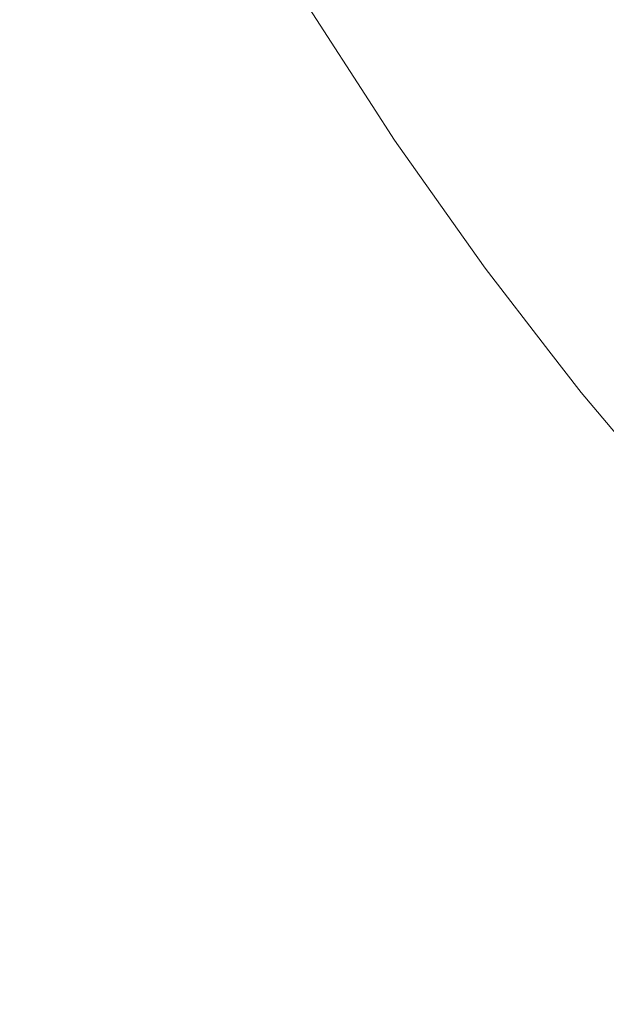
# Model space of a CAD drawing. Header units: centimetres. Extents: x -26 to 27.3, y -23.4 to -21.6.
# Tile 70 of 206: x -8.0766 to -8.0449, y -23.0186 to -22.9654. Entities that reach past the tile are written whole.
import ezdxf

# ---------------------------------------------------------------- set-up
doc = ezdxf.new("R2010")
doc.units = ezdxf.units.CM
doc.header["$LTSCALE"] = 2.54
doc.layers.add('Lucido design-1', color=7, linetype='Continuous')

# ---------------------------------------------------------------- blocks, each defined once
blk = doc.blocks.new('Gruppo-4-1')
at = {"color": 7, "linetype": 'Continuous', "lineweight": 9}
blk.add_3dface([(-25.890647, -21.659888, -9.381992), (-25.890647, -23.259888, -9.381992), (27.209353, -23.259888, -9.381992), (27.209353, -21.659888, -9.381992)], dxfattribs=at)
for points, invisible_edges in [([(-8.063003, -22.966012, -10.103802), (-8.067351, -22.958601, -10.103802), (-8.066656, -22.958213, -10.099868), (-8.062324, -22.965594, -10.099868)], 15), ([(-8.062324, -22.965594, -10.099868), (-8.066656, -22.958213, -10.099868), (-8.0661, -22.957902, -10.095911), (-8.061782, -22.96526, -10.095911)], 15), ([(-8.063816, -22.966512, -10.107705), (-8.068185, -22.959067, -10.107705), (-8.067351, -22.958601, -10.103802), (-8.063003, -22.966012, -10.103802)], 15), ([(-8.047927, -22.966191, -9.838064), (-8.052297, -22.95942, -9.838064), (-8.050691, -22.958431, -9.834401), (-8.046365, -22.965135, -9.834401)], 15), ([(-8.064763, -22.967096, -10.111572), (-8.069157, -22.959609, -10.111572), (-8.068185, -22.959067, -10.107705), (-8.063816, -22.966512, -10.107705)], 15), ([(-8.065844, -22.967761, -10.115395), (-8.070264, -22.960228, -10.115395), (-8.069157, -22.959609, -10.111572), (-8.064763, -22.967096, -10.111572)], 15), ([(-8.049362, -22.967161, -9.841798), (-8.053772, -22.960328, -9.841798), (-8.052297, -22.95942, -9.838064), (-8.047927, -22.966191, -9.838064)], 15), ([(-8.067056, -22.968507, -10.119168), (-8.071507, -22.960922, -10.119168), (-8.070264, -22.960228, -10.115395), (-8.065844, -22.967761, -10.115395)], 15), ([(-8.050667, -22.968043, -9.845597), (-8.055113, -22.961154, -9.845597), (-8.053772, -22.960328, -9.841798), (-8.049362, -22.967161, -9.841798)], 15), ([(-8.068398, -22.969334, -10.122885), (-8.072883, -22.961691, -10.122885), (-8.071507, -22.960922, -10.119168), (-8.067056, -22.968507, -10.119168)], 15), ([(-8.051841, -22.968836, -9.849455), (-8.056319, -22.961897, -9.849455), (-8.055113, -22.961154, -9.845597), (-8.050667, -22.968043, -9.845597)], 15), ([(-8.069869, -22.970239, -10.12654), (-8.074391, -22.962534, -10.12654), (-8.072883, -22.961691, -10.122885), (-8.068398, -22.969334, -10.122885)], 15), ([(-8.052881, -22.969539, -9.853363), (-8.057389, -22.962555, -9.853363), (-8.056319, -22.961897, -9.849455), (-8.051841, -22.968836, -9.849455)], 15), ([(-8.071466, -22.971223, -10.130126), (-8.076029, -22.963448, -10.130126), (-8.074391, -22.962534, -10.12654), (-8.069869, -22.970239, -10.12654)], 15), ([(-8.053787, -22.970152, -9.857317), (-8.05832, -22.963128, -9.857317), (-8.057389, -22.962555, -9.853363), (-8.052881, -22.969539, -9.853363)], 15), ([(-8.073188, -22.972283, -10.133636), (-8.077793, -22.964434, -10.133636), (-8.076029, -22.963448, -10.130126), (-8.071466, -22.971223, -10.130126)], 15), ([(-8.054557, -22.970672, -9.861308), (-8.059112, -22.963616, -9.861308), (-8.05832, -22.963128, -9.857317), (-8.053787, -22.970152, -9.857317)], 15), ([(-8.055687, -22.971436, -9.869378), (-8.060273, -22.964331, -9.869378), (-8.059763, -22.964017, -9.865331), (-8.055191, -22.9711, -9.865331)], 15), ([(-8.055191, -22.9711, -9.865331), (-8.059763, -22.964017, -9.865331), (-8.059112, -22.963616, -9.861308), (-8.054557, -22.970672, -9.861308)], 15), ([(-8.041758, -22.971649, -9.834401), (-8.046365, -22.965135, -9.834401), (-8.044678, -22.963994, -9.830815), (-8.04012, -22.970438, -9.830815)], 15), ([(-8.07503, -22.973417, -10.137065), (-8.079683, -22.96549, -10.137065), (-8.077793, -22.964434, -10.133636), (-8.073188, -22.972283, -10.133636)], 15), ([(-8.056266, -22.971827, -9.877517), (-8.060868, -22.964697, -9.877517), (-8.060641, -22.964557, -9.873442), (-8.056046, -22.971678, -9.873442)], 15), ([(-8.056046, -22.971678, -9.873442), (-8.060641, -22.964557, -9.873442), (-8.060273, -22.964331, -9.869378), (-8.055687, -22.971436, -9.869378)], 15), ([(-8.057155, -22.972428, -10.095911), (-8.061782, -22.96526, -10.095911), (-8.061375, -22.965009, -10.091937), (-8.05676, -22.972161, -10.091937)], 15), ([(-8.05676, -22.972161, -10.091937), (-8.061375, -22.965009, -10.091937), (-8.061104, -22.964843, -10.087952), (-8.056496, -22.971983, -10.087952)], 15), ([(-8.056496, -22.971983, -10.087952), (-8.061104, -22.964843, -10.087952), (-8.060969, -22.96476, -10.083964), (-8.056365, -22.971894, -10.083964)], 15), ([(-8.056365, -22.971894, -10.083964), (-8.060969, -22.96476, -10.083964), (-8.060953, -22.964749, -10.081992), (-8.057553, -22.970017, -10.081992)], 11), ([(-8.060953, -22.964749, -9.881992), (-8.057553, -22.970017, -9.881992), (-8.057553, -22.970017, -10.081992), (-8.060953, -22.964749, -10.081992)], 10), ([(-8.057553, -22.970017, -9.881992), (-8.060953, -22.964749, -9.881992), (-8.060952, -22.964749, -9.881447), (-8.056348, -22.971882, -9.881447)], 14), ([(-8.056348, -22.971882, -9.881447), (-8.060952, -22.964749, -9.881447), (-8.060868, -22.964697, -9.877517), (-8.056266, -22.971827, -9.877517)], 15), ([(-8.043274, -22.97277, -9.838064), (-8.047927, -22.966191, -9.838064), (-8.046365, -22.965135, -9.834401), (-8.041758, -22.971649, -9.834401)], 15), ([(-8.076992, -22.974625, -10.140407), (-8.081694, -22.966613, -10.140407), (-8.079683, -22.96549, -10.137065), (-8.07503, -22.973417, -10.137065)], 15), ([(-8.058343, -22.973231, -10.103802), (-8.063003, -22.966012, -10.103802), (-8.062324, -22.965594, -10.099868), (-8.057684, -22.972785, -10.099868)], 15), ([(-8.057684, -22.972785, -10.099868), (-8.062324, -22.965594, -10.099868), (-8.061782, -22.96526, -10.095911), (-8.057155, -22.972428, -10.095911)], 15), ([(-8.059135, -22.973766, -10.107705), (-8.063816, -22.966512, -10.107705), (-8.063003, -22.966012, -10.103802), (-8.058343, -22.973231, -10.103802)], 15), ([(-8.044666, -22.9738, -9.841798), (-8.049362, -22.967161, -9.841798), (-8.047927, -22.966191, -9.838064), (-8.043274, -22.97277, -9.838064)], 15), ([(-8.060057, -22.974389, -10.111572), (-8.064763, -22.967096, -10.111572), (-8.063816, -22.966512, -10.107705), (-8.059135, -22.973766, -10.107705)], 15), ([(-8.061108, -22.975099, -10.115395), (-8.065844, -22.967761, -10.115395), (-8.064763, -22.967096, -10.111572), (-8.060057, -22.974389, -10.111572)], 15), ([(-8.045933, -22.974737, -9.845597), (-8.050667, -22.968043, -9.845597), (-8.049362, -22.967161, -9.841798), (-8.044666, -22.9738, -9.841798)], 15), ([(-8.062287, -22.975897, -10.119168), (-8.067056, -22.968507, -10.119168), (-8.065844, -22.967761, -10.115395), (-8.061108, -22.975099, -10.115395)], 15), ([(-8.047072, -22.975579, -9.849455), (-8.051841, -22.968836, -9.849455), (-8.050667, -22.968043, -9.845597), (-8.045933, -22.974737, -9.845597)], 15), ([(-8.063593, -22.976779, -10.122885), (-8.068398, -22.969334, -10.122885), (-8.067056, -22.968507, -10.119168), (-8.062287, -22.975897, -10.119168)], 15), ([(-8.048081, -22.976326, -9.853363), (-8.052881, -22.969539, -9.853363), (-8.051841, -22.968836, -9.849455), (-8.047072, -22.975579, -9.849455)], 15), ([(-8.065024, -22.977746, -10.12654), (-8.069869, -22.970239, -10.12654), (-8.068398, -22.969334, -10.122885), (-8.063593, -22.976779, -10.122885)], 15), ([(-8.04896, -22.976976, -9.857317), (-8.053787, -22.970152, -9.857317), (-8.052881, -22.969539, -9.853363), (-8.048081, -22.976326, -9.853363)], 15), ([(-8.066578, -22.978797, -10.130126), (-8.071466, -22.971223, -10.130126), (-8.069869, -22.970239, -10.12654), (-8.065024, -22.977746, -10.12654)], 15), ([(-8.057553, -22.970017, -10.081992), (-8.056349, -22.971883, -10.081992), (-8.056365, -22.971894, -10.083964)], 10), ([(-8.056349, -22.971883, -10.081992), (-8.057553, -22.970017, -10.081992), (-8.057553, -22.970017, -9.881992), (-8.056349, -22.971883, -9.881992)], 10), ([(-8.056348, -22.971882, -9.881447), (-8.056349, -22.971883, -9.881992), (-8.057553, -22.970017, -9.881992)], 9), ([(-8.049708, -22.977529, -9.861308), (-8.054557, -22.970672, -9.861308), (-8.053787, -22.970152, -9.857317), (-8.04896, -22.976976, -9.857317)], 15), ([(-8.050323, -22.977984, -9.865331), (-8.055191, -22.9711, -9.865331), (-8.054557, -22.970672, -9.861308), (-8.049708, -22.977529, -9.861308)], 15), ([(-8.068253, -22.979929, -10.133636), (-8.073188, -22.972283, -10.133636), (-8.071466, -22.971223, -10.130126), (-8.066578, -22.978797, -10.130126)], 15), ([(-8.051152, -22.978597, -9.873442), (-8.056046, -22.971678, -9.873442), (-8.055687, -22.971436, -9.869378), (-8.050804, -22.97834, -9.869378)], 15), ([(-8.050804, -22.97834, -9.869378), (-8.055687, -22.971436, -9.869378), (-8.055191, -22.9711, -9.865331), (-8.050323, -22.977984, -9.865331)], 15), ([(-8.051845, -22.979109, -10.091937), (-8.05676, -22.972161, -10.091937), (-8.056496, -22.971983, -10.087952), (-8.051589, -22.97892, -10.087952)], 15), ([(-8.051589, -22.97892, -10.087952), (-8.056496, -22.971983, -10.087952), (-8.056365, -22.971894, -10.083964), (-8.051462, -22.978826, -10.083964)], 15), ([(-8.051462, -22.978826, -10.083964), (-8.056365, -22.971894, -10.083964), (-8.056349, -22.971883, -10.081992), (-8.052944, -22.976697, -10.081992)], 11), ([(-8.052944, -22.976697, -9.881992), (-8.056349, -22.971883, -9.881992), (-8.056348, -22.971882, -9.881447), (-8.051445, -22.978814, -9.881447)], 14), ([(-8.056349, -22.971883, -9.881992), (-8.052944, -22.976697, -9.881992), (-8.052944, -22.976697, -10.081992), (-8.056349, -22.971883, -10.081992)], 10), ([(-8.051445, -22.978814, -9.881447), (-8.056348, -22.971882, -9.881447), (-8.056266, -22.971827, -9.877517), (-8.051366, -22.978755, -9.877517)], 15), ([(-8.051366, -22.978755, -9.877517), (-8.056266, -22.971827, -9.877517), (-8.056046, -22.971678, -9.873442), (-8.051152, -22.978597, -9.873442)], 15), ([(-8.070046, -22.981141, -10.137065), (-8.07503, -22.973417, -10.137065), (-8.073188, -22.972283, -10.133636), (-8.068253, -22.979929, -10.133636)], 15), ([(-8.052742, -22.979772, -10.099868), (-8.057684, -22.972785, -10.099868), (-8.057155, -22.972428, -10.095911), (-8.052229, -22.979393, -10.095911)], 15), ([(-8.052229, -22.979393, -10.095911), (-8.057155, -22.972428, -10.095911), (-8.05676, -22.972161, -10.091937), (-8.051845, -22.979109, -10.091937)], 15), ([(-8.053382, -22.980246, -10.103802), (-8.058343, -22.973231, -10.103802), (-8.057684, -22.972785, -10.099868), (-8.052742, -22.979772, -10.099868)], 15), ([(-8.071955, -22.982431, -10.140407), (-8.076992, -22.974625, -10.140407), (-8.07503, -22.973417, -10.137065), (-8.070046, -22.981141, -10.137065)], 15), ([(-8.05415, -22.980814, -10.107705), (-8.059135, -22.973766, -10.107705), (-8.058343, -22.973231, -10.103802), (-8.053382, -22.980246, -10.103802)], 15), ([(-8.055044, -22.981476, -10.111572), (-8.060057, -22.974389, -10.111572), (-8.059135, -22.973766, -10.107705), (-8.05415, -22.980814, -10.107705)], 15), ([(-8.040918, -22.981224, -9.845597), (-8.045933, -22.974737, -9.845597), (-8.044666, -22.9738, -9.841798), (-8.039693, -22.980234, -9.841798)], 15), ([(-8.074007, -22.983818, -10.143704), (-8.079102, -22.975924, -10.143704), (-8.076992, -22.974625, -10.140407), (-8.071955, -22.982431, -10.140407)], 15), ([(-8.056064, -22.98223, -10.115395), (-8.061108, -22.975099, -10.115395), (-8.060057, -22.974389, -10.111572), (-8.055044, -22.981476, -10.111572)], 15), ([(-8.042021, -22.982114, -9.849455), (-8.047072, -22.975579, -9.849455), (-8.045933, -22.974737, -9.845597), (-8.040918, -22.981224, -9.845597)], 15), ([(-8.057209, -22.983077, -10.119168), (-8.062287, -22.975897, -10.119168), (-8.061108, -22.975099, -10.115395), (-8.056064, -22.98223, -10.115395)], 15), ([(-8.042998, -22.982903, -9.853363), (-8.048081, -22.976326, -9.853363), (-8.047072, -22.975579, -9.849455), (-8.042021, -22.982114, -9.849455)], 15), ([(-8.07614, -22.98526, -10.146853), (-8.081294, -22.977274, -10.146853), (-8.079102, -22.975924, -10.143704), (-8.074007, -22.983818, -10.143704)], 15), ([(-8.058476, -22.984014, -10.122885), (-8.063593, -22.976779, -10.122885), (-8.062287, -22.975897, -10.119168), (-8.057209, -22.983077, -10.119168)], 15), ([(-8.043848, -22.98359, -9.857317), (-8.04896, -22.976976, -9.857317), (-8.048081, -22.976326, -9.853363), (-8.042998, -22.982903, -9.853363)], 15), ([(-8.059865, -22.985041, -10.12654), (-8.065024, -22.977746, -10.12654), (-8.063593, -22.976779, -10.122885), (-8.058476, -22.984014, -10.122885)], 15), ([(-8.052944, -22.976697, -10.081992), (-8.051446, -22.978815, -10.081992), (-8.051462, -22.978826, -10.083964)], 10), ([(-8.051446, -22.978815, -10.081992), (-8.052944, -22.976697, -10.081992), (-8.052944, -22.976697, -9.881992), (-8.051446, -22.978815, -9.881992)], 10), ([(-8.051445, -22.978814, -9.881447), (-8.051446, -22.978815, -9.881992), (-8.052944, -22.976697, -9.881992)], 9), ([(-8.07838, -22.986773, -10.149897), (-8.083596, -22.978691, -10.149897), (-8.081294, -22.977274, -10.146853), (-8.07614, -22.98526, -10.146853)], 15), ([(-8.044572, -22.984174, -9.861308), (-8.049708, -22.977529, -9.861308), (-8.04896, -22.976976, -9.857317), (-8.043848, -22.98359, -9.857317)], 15), ([(-8.061373, -22.986156, -10.130126), (-8.066578, -22.978797, -10.130126), (-8.065024, -22.977746, -10.12654), (-8.059865, -22.985041, -10.12654)], 15), ([(-8.045167, -22.984654, -9.865331), (-8.050323, -22.977984, -9.865331), (-8.049708, -22.977529, -9.861308), (-8.044572, -22.984174, -9.861308)], 15), ([(-8.045969, -22.985302, -9.873442), (-8.051152, -22.978597, -9.873442), (-8.050804, -22.97834, -9.869378), (-8.045633, -22.98503, -9.869378)], 15), ([(-8.045633, -22.98503, -9.869378), (-8.050804, -22.97834, -9.869378), (-8.050323, -22.977984, -9.865331), (-8.045167, -22.984654, -9.865331)], 15), ([(-8.062998, -22.987358, -10.133636), (-8.068253, -22.979929, -10.133636), (-8.066578, -22.978797, -10.130126), (-8.061373, -22.986156, -10.130126)], 15), ([(-8.04664, -22.985843, -10.091937), (-8.051845, -22.979109, -10.091937), (-8.051589, -22.97892, -10.087952), (-8.046392, -22.985644, -10.087952)], 15), ([(-8.046392, -22.985644, -10.087952), (-8.051589, -22.97892, -10.087952), (-8.051462, -22.978826, -10.083964), (-8.046269, -22.985544, -10.083964)], 15), ([(-8.046269, -22.985544, -10.083964), (-8.051462, -22.978826, -10.083964), (-8.051446, -22.978815, -10.081992), (-8.047989, -22.983287, -10.081992)], 11), ([(-8.047989, -22.983287, -9.881992), (-8.051446, -22.978815, -9.881992), (-8.051445, -22.978814, -9.881447), (-8.046253, -22.985531, -9.881447)], 14), ([(-8.051446, -22.978815, -9.881992), (-8.047989, -22.983287, -9.881992), (-8.047989, -22.983287, -10.081992), (-8.051446, -22.978815, -10.081992)], 10), ([(-8.046253, -22.985531, -9.881447), (-8.051445, -22.978814, -9.881447), (-8.051366, -22.978755, -9.877517), (-8.046176, -22.985469, -9.877517)], 15), ([(-8.046176, -22.985469, -9.877517), (-8.051366, -22.978755, -9.877517), (-8.051152, -22.978597, -9.873442), (-8.045969, -22.985302, -9.873442)], 15), ([(-8.047507, -22.986544, -10.099868), (-8.052742, -22.979772, -10.099868), (-8.052229, -22.979393, -10.095911), (-8.047012, -22.986144, -10.095911)], 15), ([(-8.047012, -22.986144, -10.095911), (-8.052229, -22.979393, -10.095911), (-8.051845, -22.979109, -10.091937), (-8.04664, -22.985843, -10.091937)], 15), ([(-8.064738, -22.988645, -10.137065), (-8.070046, -22.981141, -10.137065), (-8.068253, -22.979929, -10.133636), (-8.062998, -22.987358, -10.133636)], 15), ([(-8.048127, -22.987044, -10.103802), (-8.053382, -22.980246, -10.103802), (-8.052742, -22.979772, -10.099868), (-8.047507, -22.986544, -10.099868)], 15), ([(-8.04887, -22.987644, -10.107705), (-8.05415, -22.980814, -10.107705), (-8.053382, -22.980246, -10.103802), (-8.048127, -22.987044, -10.103802)], 15), ([(-8.06659, -22.990015, -10.140407), (-8.071955, -22.982431, -10.140407), (-8.070046, -22.981141, -10.137065), (-8.064738, -22.988645, -10.137065)], 15), ([(-8.049736, -22.988343, -10.111572), (-8.055044, -22.981476, -10.111572), (-8.05415, -22.980814, -10.107705), (-8.04887, -22.987644, -10.107705)], 15), ([(-8.050723, -22.98914, -10.115395), (-8.056064, -22.98223, -10.115395), (-8.055044, -22.981476, -10.111572), (-8.049736, -22.988343, -10.111572)], 15), ([(-8.068582, -22.991488, -10.143704), (-8.074007, -22.983818, -10.143704), (-8.071955, -22.982431, -10.140407), (-8.06659, -22.990015, -10.140407)], 15), ([(-8.051831, -22.990035, -10.119168), (-8.057209, -22.983077, -10.119168), (-8.056064, -22.98223, -10.115395), (-8.050723, -22.98914, -10.115395)], 15), ([(-8.053057, -22.991025, -10.122885), (-8.058476, -22.984014, -10.122885), (-8.057209, -22.983077, -10.119168), (-8.051831, -22.990035, -10.119168)], 15), ([(-8.047989, -22.983287, -10.081992), (-8.046254, -22.985532, -10.081992), (-8.046269, -22.985544, -10.083964)], 10), ([(-8.046254, -22.985532, -10.081992), (-8.047989, -22.983287, -10.081992), (-8.047989, -22.983287, -9.881992), (-8.046254, -22.985532, -9.881992)], 10), ([(-8.046253, -22.985531, -9.881447), (-8.046254, -22.985532, -9.881992), (-8.047989, -22.983287, -9.881992)], 9), ([(-8.070652, -22.993019, -10.146853), (-8.07614, -22.98526, -10.146853), (-8.074007, -22.983818, -10.143704), (-8.068582, -22.991488, -10.143704)], 15), ([(-8.054401, -22.99211, -10.12654), (-8.059865, -22.985041, -10.12654), (-8.058476, -22.984014, -10.122885), (-8.053057, -22.991025, -10.122885)], 15), ([(-8.039732, -22.9911, -9.865331), (-8.045167, -22.984654, -9.865331), (-8.044572, -22.984174, -9.861308), (-8.039158, -22.990594, -9.861308)], 15), ([(-8.040182, -22.991495, -9.869378), (-8.045633, -22.98503, -9.869378), (-8.045167, -22.984654, -9.865331), (-8.039732, -22.9911, -9.865331)], 15), ([(-8.072826, -22.994627, -10.149897), (-8.07838, -22.986773, -10.149897), (-8.07614, -22.98526, -10.146853), (-8.070652, -22.993019, -10.146853)], 15), ([(-8.05586, -22.993288, -10.130126), (-8.061373, -22.986156, -10.130126), (-8.059865, -22.985041, -10.12654), (-8.054401, -22.99211, -10.12654)], 15), ([(-8.040706, -22.991957, -9.877517), (-8.046176, -22.985469, -9.877517), (-8.045969, -22.985302, -9.873442), (-8.040507, -22.991781, -9.873442)], 15), ([(-8.040507, -22.991781, -9.873442), (-8.045969, -22.985302, -9.873442), (-8.045633, -22.98503, -9.869378), (-8.040182, -22.991495, -9.869378)], 15), ([(-8.041512, -22.992666, -10.095911), (-8.047012, -22.986144, -10.095911), (-8.04664, -22.985843, -10.091937), (-8.041154, -22.99235, -10.091937)], 15), ([(-8.041154, -22.99235, -10.091937), (-8.04664, -22.985843, -10.091937), (-8.046392, -22.985644, -10.087952), (-8.040915, -22.99214, -10.087952)], 15), ([(-8.040915, -22.99214, -10.087952), (-8.046392, -22.985644, -10.087952), (-8.046269, -22.985544, -10.083964), (-8.040796, -22.992036, -10.083964)], 15), ([(-8.040796, -22.992036, -10.083964), (-8.046269, -22.985544, -10.083964), (-8.046254, -22.985532, -10.081992), (-8.042839, -22.989583, -10.081992)], 11), ([(-8.042839, -22.989583, -9.881992), (-8.046254, -22.985532, -9.881992), (-8.046253, -22.985531, -9.881447), (-8.04078, -22.992022, -9.881447)], 14), ([(-8.046254, -22.985532, -9.881992), (-8.042839, -22.989583, -9.881992), (-8.042839, -22.989583, -10.081992), (-8.046254, -22.985532, -10.081992)], 10), ([(-8.04078, -22.992022, -9.881447), (-8.046253, -22.985531, -9.881447), (-8.046176, -22.985469, -9.877517), (-8.040706, -22.991957, -9.877517)], 15), ([(-8.057433, -22.994558, -10.133636), (-8.062998, -22.987358, -10.133636), (-8.061373, -22.986156, -10.130126), (-8.05586, -22.993288, -10.130126)], 15), ([(-8.041991, -22.993087, -10.099868), (-8.047507, -22.986544, -10.099868), (-8.047012, -22.986144, -10.095911), (-8.041512, -22.992666, -10.095911)], 15), ([(-8.075099, -22.996308, -10.152832), (-8.080723, -22.988357, -10.152832), (-8.07838, -22.986773, -10.149897), (-8.072826, -22.994627, -10.149897)], 15), ([(-8.042589, -22.993613, -10.103802), (-8.048127, -22.987044, -10.103802), (-8.047507, -22.986544, -10.099868), (-8.041991, -22.993087, -10.099868)], 15), ([(-8.059117, -22.995918, -10.137065), (-8.064738, -22.988645, -10.137065), (-8.062998, -22.987358, -10.133636), (-8.057433, -22.994558, -10.133636)], 15), ([(-8.043306, -22.994244, -10.107705), (-8.04887, -22.987644, -10.107705), (-8.048127, -22.987044, -10.103802), (-8.042589, -22.993613, -10.103802)], 15), ([(-8.044141, -22.994979, -10.111572), (-8.049736, -22.988343, -10.111572), (-8.04887, -22.987644, -10.107705), (-8.043306, -22.994244, -10.107705)], 15), ([(-8.077469, -22.998061, -10.155651), (-8.083165, -22.990008, -10.155651), (-8.080723, -22.988357, -10.152832), (-8.075099, -22.996308, -10.152832)], 15), ([(-8.045093, -22.995818, -10.115395), (-8.050723, -22.98914, -10.115395), (-8.049736, -22.988343, -10.111572), (-8.044141, -22.994979, -10.111572)], 15), ([(-8.060909, -22.997365, -10.140407), (-8.06659, -22.990015, -10.140407), (-8.064738, -22.988645, -10.137065), (-8.059117, -22.995918, -10.137065)], 15), ([(-8.046162, -22.996758, -10.119168), (-8.051831, -22.990035, -10.119168), (-8.050723, -22.98914, -10.115395), (-8.045093, -22.995818, -10.115395)], 15), ([(-8.062836, -22.998921, -10.143704), (-8.068582, -22.991488, -10.143704), (-8.06659, -22.990015, -10.140407), (-8.060909, -22.997365, -10.140407)], 15), ([(-8.047345, -22.9978, -10.122885), (-8.053057, -22.991025, -10.122885), (-8.051831, -22.990035, -10.119168), (-8.046162, -22.996758, -10.119168)], 15), ([(-8.048642, -22.998941, -10.12654), (-8.054401, -22.99211, -10.12654), (-8.053057, -22.991025, -10.122885), (-8.047345, -22.9978, -10.122885)], 15), ([(-8.06484, -23.000539, -10.146853), (-8.070652, -22.993019, -10.146853), (-8.068582, -22.991488, -10.143704), (-8.062836, -22.998921, -10.143704)], 15), ([(-8.05005, -23.00018, -10.130126), (-8.05586, -22.993288, -10.130126), (-8.054401, -22.99211, -10.12654), (-8.048642, -22.998941, -10.12654)], 15), ([(-8.066943, -23.002237, -10.149897), (-8.072826, -22.994627, -10.149897), (-8.070652, -22.993019, -10.146853), (-8.06484, -23.000539, -10.146853)], 15), ([(-8.051567, -23.001515, -10.133636), (-8.057433, -22.994558, -10.133636), (-8.05586, -22.993288, -10.130126), (-8.05005, -23.00018, -10.130126)], 15), ([(-8.069143, -23.004014, -10.152832), (-8.075099, -22.996308, -10.152832), (-8.072826, -22.994627, -10.149897), (-8.066943, -23.002237, -10.149897)], 15), ([(-8.053192, -23.002945, -10.137065), (-8.059117, -22.995918, -10.137065), (-8.057433, -22.994558, -10.133636), (-8.051567, -23.001515, -10.133636)], 15), ([(-8.039185, -23.00225, -10.115395), (-8.045093, -22.995818, -10.115395), (-8.044141, -22.994979, -10.111572), (-8.038269, -23.001372, -10.111572)], 15), ([(-8.054921, -23.004467, -10.140407), (-8.060909, -22.997365, -10.140407), (-8.059117, -22.995918, -10.137065), (-8.053192, -23.002945, -10.137065)], 15), ([(-8.040213, -23.003235, -10.119168), (-8.046162, -22.996758, -10.119168), (-8.045093, -22.995818, -10.115395), (-8.039185, -23.00225, -10.115395)], 15), ([(-8.071437, -23.005866, -10.155651), (-8.077469, -22.998061, -10.155651), (-8.075099, -22.996308, -10.152832), (-8.069143, -23.004014, -10.152832)], 15), ([(-8.041351, -23.004326, -10.122885), (-8.047345, -22.9978, -10.122885), (-8.046162, -22.996758, -10.119168), (-8.040213, -23.003235, -10.119168)], 15), ([(-8.056781, -23.006104, -10.143704), (-8.062836, -22.998921, -10.143704), (-8.060909, -22.997365, -10.140407), (-8.054921, -23.004467, -10.140407)], 15), ([(-8.07382, -23.00779, -10.158351), (-8.079932, -22.999883, -10.158351), (-8.077469, -22.998061, -10.155651), (-8.071437, -23.005866, -10.155651)], 15), ([(-8.042598, -23.005521, -10.12654), (-8.048642, -22.998941, -10.12654), (-8.047345, -22.9978, -10.122885), (-8.041351, -23.004326, -10.122885)], 15), ([(-8.058713, -23.007805, -10.146853), (-8.06484, -23.000539, -10.146853), (-8.062836, -22.998921, -10.143704), (-8.056781, -23.006104, -10.143704)], 15), ([(-8.043952, -23.006819, -10.130126), (-8.05005, -23.00018, -10.130126), (-8.048642, -22.998941, -10.12654), (-8.042598, -23.005521, -10.12654)], 15), ([(-8.07629, -23.009784, -10.160926), (-8.082484, -23.00177, -10.160926), (-8.079932, -22.999883, -10.158351), (-8.07382, -23.00779, -10.158351)], 15), ([(-8.045411, -23.008218, -10.133636), (-8.051567, -23.001515, -10.133636), (-8.05005, -23.00018, -10.130126), (-8.043952, -23.006819, -10.130126)], 15), ([(-8.060743, -23.009591, -10.149897), (-8.066943, -23.002237, -10.149897), (-8.06484, -23.000539, -10.146853), (-8.058713, -23.007805, -10.146853)], 15), ([(-8.078841, -23.011844, -10.163371), (-8.085121, -23.00372, -10.163371), (-8.082484, -23.00177, -10.160926), (-8.07629, -23.009784, -10.160926)], 15), ([(-8.046974, -23.009715, -10.137065), (-8.053192, -23.002945, -10.137065), (-8.051567, -23.001515, -10.133636), (-8.045411, -23.008218, -10.133636)], 15), ([(-8.062865, -23.011459, -10.152832), (-8.069143, -23.004014, -10.152832), (-8.066943, -23.002237, -10.149897), (-8.060743, -23.009591, -10.149897)], 15), ([(-8.048637, -23.011309, -10.140407), (-8.054921, -23.004467, -10.140407), (-8.053192, -23.002945, -10.137065), (-8.046974, -23.009715, -10.137065)], 15), ([(-8.065078, -23.013407, -10.155651), (-8.071437, -23.005866, -10.155651), (-8.069143, -23.004014, -10.152832), (-8.062865, -23.011459, -10.152832)], 15), ([(-8.050425, -23.013023, -10.143704), (-8.056781, -23.006104, -10.143704), (-8.054921, -23.004467, -10.140407), (-8.048637, -23.011309, -10.140407)], 15), ([(-8.067378, -23.015431, -10.158351), (-8.07382, -23.00779, -10.158351), (-8.071437, -23.005866, -10.155651), (-8.065078, -23.013407, -10.155651)], 15), ([(-8.052284, -23.014805, -10.146853), (-8.058713, -23.007805, -10.146853), (-8.056781, -23.006104, -10.143704), (-8.050425, -23.013023, -10.143704)], 15), ([(-8.038977, -23.014652, -10.133636), (-8.045411, -23.008218, -10.133636), (-8.043952, -23.006819, -10.130126), (-8.037578, -23.013193, -10.130126)], 15), ([(-8.069761, -23.017528, -10.160926), (-8.07629, -23.009784, -10.160926), (-8.07382, -23.00779, -10.158351), (-8.067378, -23.015431, -10.158351)], 15), ([(-8.054236, -23.016675, -10.149897), (-8.060743, -23.009591, -10.149897), (-8.058713, -23.007805, -10.146853), (-8.052284, -23.014805, -10.146853)], 15), ([(-8.040474, -23.016215, -10.137065), (-8.046974, -23.009715, -10.137065), (-8.045411, -23.008218, -10.133636), (-8.038977, -23.014652, -10.133636)], 15), ([(-8.072223, -23.019695, -10.163371), (-8.078841, -23.011844, -10.163371), (-8.07629, -23.009784, -10.160926), (-8.069761, -23.017528, -10.160926)], 15), ([(-8.056277, -23.018632, -10.152832), (-8.062865, -23.011459, -10.152832), (-8.060743, -23.009591, -10.149897), (-8.054236, -23.016675, -10.149897)], 15), ([(-8.042068, -23.017878, -10.140407), (-8.048637, -23.011309, -10.140407), (-8.046974, -23.009715, -10.137065), (-8.040474, -23.016215, -10.137065)], 15), ([(-8.058406, -23.020672, -10.155651), (-8.065078, -23.013407, -10.155651), (-8.062865, -23.011459, -10.152832), (-8.056277, -23.018632, -10.152832)], 15), ([(-8.043782, -23.019666, -10.143704), (-8.050425, -23.013023, -10.143704), (-8.048637, -23.011309, -10.140407), (-8.042068, -23.017878, -10.140407)], 15), ([(-8.07476, -23.021928, -10.165681), (-8.081471, -23.013968, -10.165681), (-8.078841, -23.011844, -10.163371), (-8.072223, -23.019695, -10.163371)], 15), ([(-8.045564, -23.021525, -10.146853), (-8.052284, -23.014805, -10.146853), (-8.050425, -23.013023, -10.143704), (-8.043782, -23.019666, -10.143704)], 15), ([(-8.060617, -23.022791, -10.158351), (-8.067378, -23.015431, -10.158351), (-8.065078, -23.013407, -10.155651), (-8.058406, -23.020672, -10.155651)], 15), ([(-8.077368, -23.024224, -10.167854), (-8.084175, -23.016151, -10.167854), (-8.081471, -23.013968, -10.165681), (-8.07476, -23.021928, -10.165681)], 15), ([(-8.047434, -23.023477, -10.149897), (-8.054236, -23.016675, -10.149897), (-8.052284, -23.014805, -10.146853), (-8.045564, -23.021525, -10.146853)], 15), ([(-8.062909, -23.024988, -10.160926), (-8.069761, -23.017528, -10.160926), (-8.067378, -23.015431, -10.158351), (-8.060617, -23.022791, -10.158351)], 15), ([(-8.049391, -23.025518, -10.152832), (-8.056277, -23.018632, -10.152832), (-8.054236, -23.016675, -10.149897), (-8.047434, -23.023477, -10.149897)], 15), ([(-8.065277, -23.027257, -10.163371), (-8.072223, -23.019695, -10.163371), (-8.069761, -23.017528, -10.160926), (-8.062909, -23.024988, -10.160926)], 15)]:
    blk.add_3dface(points, dxfattribs=dict(at, invisible_edges=invisible_edges))

msp = doc.modelspace()

# ---------------------------------------------------------------- block references
at = {"layer": 'Lucido design-1', "color": 7}
msp.add_blockref('Gruppo-4-1', (0, 0), dxfattribs=at)

doc.saveas('drawing.dxf')
